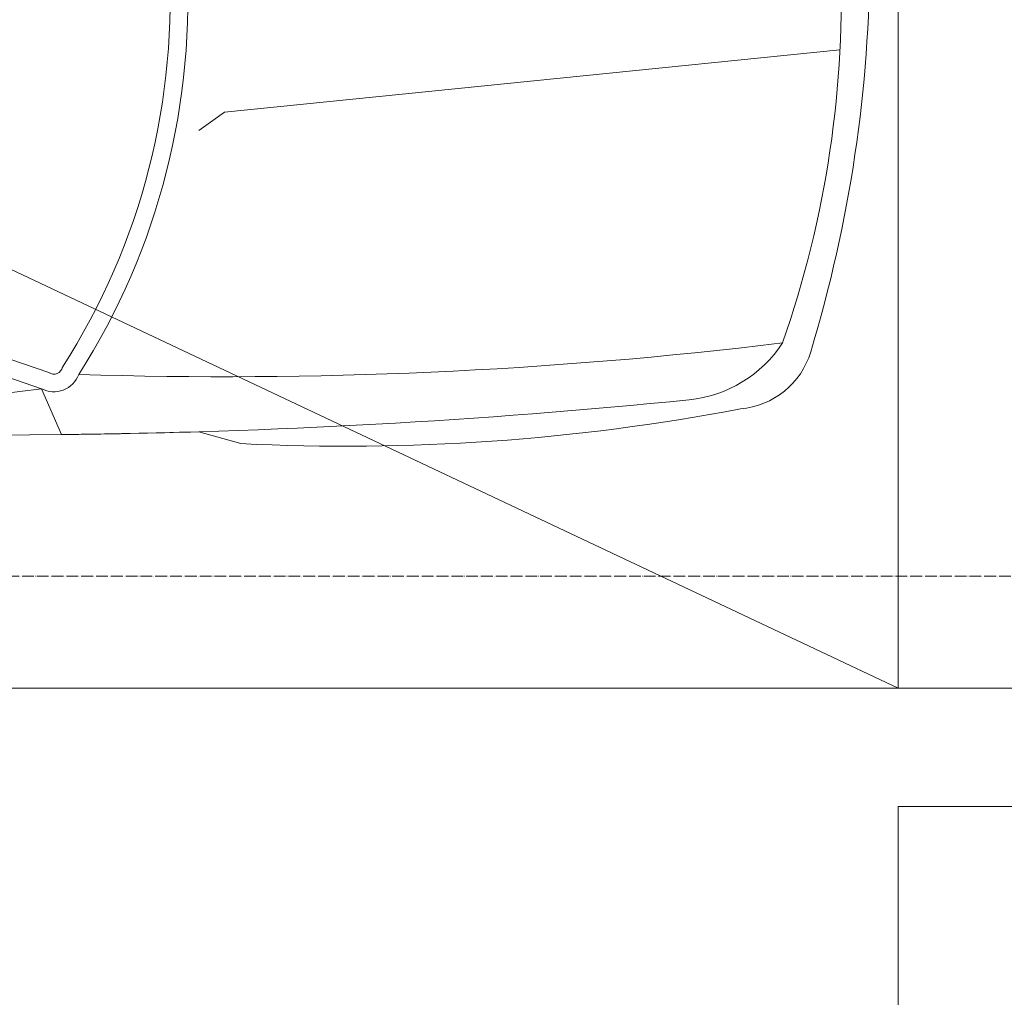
# Model space of a CAD drawing. Header units: millimetres. Extents: x -290 to 116110, y -2975 to 80225.
# Tile 23 of 247: x 52401 to 54070, y 20948 to 22604. Entities that reach past the tile are written whole.
import ezdxf

# ---------------------------------------------------------------- set-up
doc = ezdxf.new("R2010")
doc.units = ezdxf.units.MM
doc.linetypes.add('ADSK_Линия сетки', pattern=[25, 20, -2.5, 0, -2.5])
for name, color, linetype, lineweight in [('Оси', 7, 'Continuous', 9), ('Парковка', 7, 'Continuous', 18), ('Элементы узлов', 7, 'Continuous', 18)]:
    doc.layers.add(name, color=color, linetype=linetype, lineweight=lineweight)

# ---------------------------------------------------------------- blocks, each defined once
blk = doc.blocks.new('199_Парковочные места 3 класса и МГН - Средний класс-V61-B2_-11_400__На лист секция 4_-11_400')
at = {"layer": 'Парковка', "color": 253, "true_color": 0xaaaaaa}
for p, q in [((2500, -3465.2), (2500, -5300)), ((2500, -5300), (0, -5300))]:
    blk.add_line(p, q, dxfattribs=at)
blk = doc.blocks.new('199_Парковочные места 3 класса и МГН - Средний класс-V62-B2_-11_400__На лист секция 4_-11_400')
at = {"layer": 'Парковка', "color": 253, "true_color": 0xaaaaaa}
for p, q in [((0, -5300), (0, -3686.2)), ((1460.2, -5300), (0, -5300))]:
    blk.add_line(p, q, dxfattribs=at)
blk = doc.blocks.new('199_Парковочные места 3 класса и МГН - Средний класс-V66-B2_-11_400__На лист секция 4_-11_400')
at = {"layer": 'Парковка', "color": 253, "true_color": 0xaaaaaa}
for p, q in [((0, 0), (2500, 0)), ((727.2, -3758.4), (2500, 0)), ((2500, 0), (2500, -5257.6))]:
    blk.add_line(p, q, dxfattribs=at)
at = {"layer": 'Элементы узлов', "color": 253, "true_color": 0xaaaaaa}
for p, q in [((1523.8, -1142.3), (1418.1, -98.7)), ((2085.4, -1114.3), (2065.2, -1185.5)), ((2065.2, -1185.5), (2085.4, -1114.3)), ((1554.8, -1185.7), (1523.8, -1142.3)), ((1992.3, -1452.5), (2069.9, -1418.4)), ((2071.8, -1612.5), (2069.9, -1418.4)), ((2071.8, -1612.5), (2069.9, -1418.4)), ((1964.9, -1440), (1814.4, -1881.5)), ((1992.3, -1452.5), (1834.9, -1914.3)), ((1992.3, -1452.5), (2010.9, -1604.6))]:
    blk.add_line(p, q, dxfattribs=at)
for centre, radius, start, end in [((1253.8, -2377.4), 2329.4, 73.1284, 89.9999), ((1253.8, -2377.4), 2329.4, 73.1284, 89.9999), ((1329.5, -1868.5), 1772, 70.7131, 92.4464), ((1890.2, -279.1), 136.8, 4.9335, 73.1284), ((1890.2, -279.1), 136.8, 4.9335, 73.1284), ((1797.4, -375.7), 214.7, 5.7413, 56.8444), ((-5850.1, -1141), 7822.1, 358.18053, 6.93909), ((-1483.1, -937.1), 3572.9, 357.157, 10.805), ((-1483.1, -937.1), 3572.9, 357.157, 10.805), ((-9810.4, -1542.7), 11881, 0.5997, 5.74132), ((-9810.4, -1542.7), 11881, 0.5997, 1.72311), ((1335.5, -2380), 1175.5, 57.4377, 93.9819), ((1335.5, -2380), 1145.5, 57.2304, 94.0864), ((1952.7, -1431.5), 44.9, 332.0765, 69.8627), ((1952.7, -1431.5), 14.9, 325.3433, 79.1758)]:
    blk.add_arc(centre, radius, start, end, dxfattribs=at)
blk = doc.blocks.new('135_SLK_GD_AR_rvt-1-B2_-11_400__На лист секция 4_-11_400')
at = {"layer": 'Парковка', "color": 253, "lineweight": 18, "true_color": 0xaaaaaa, "rotation": 269.999999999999}
for name, p in [('199_Парковочные места 3 класса и МГН - Средний класс-V66-B2_-11_400__На лист секция 4_-11_400', (-13081709.7, -9274990.3)), ('199_Парковочные места 3 класса и МГН - Средний класс-V61-B2_-11_400__На лист секция 4_-11_400', (-13076409.7, -9274990.3)), ('199_Парковочные места 3 класса и МГН - Средний класс-V62-B2_-11_400__На лист секция 4_-11_400', (-13076409.7, -9277690.3))]:
    blk.add_blockref(name, p, dxfattribs=at)
blk = doc.blocks.new('A$Cc005853f')
at = {"layer": 'Оси', "color": 253, "linetype": 'ADSK_Линия сетки', "true_color": 0xaaaaaa}
blk.add_line((96019.7, 20739.4), (2673, 20739.4), dxfattribs=at)
at = {"lineweight": 5}
blk.add_blockref('135_SLK_GD_AR_rvt-1-B2_-11_400__На лист секция 4_-11_400', (13133512.8, 9298039.8), dxfattribs=at)

msp = doc.modelspace()

# ---------------------------------------------------------------- block references
msp.add_blockref('A$Cc005853f', (2087, 921.7))

doc.saveas('drawing.dxf')
